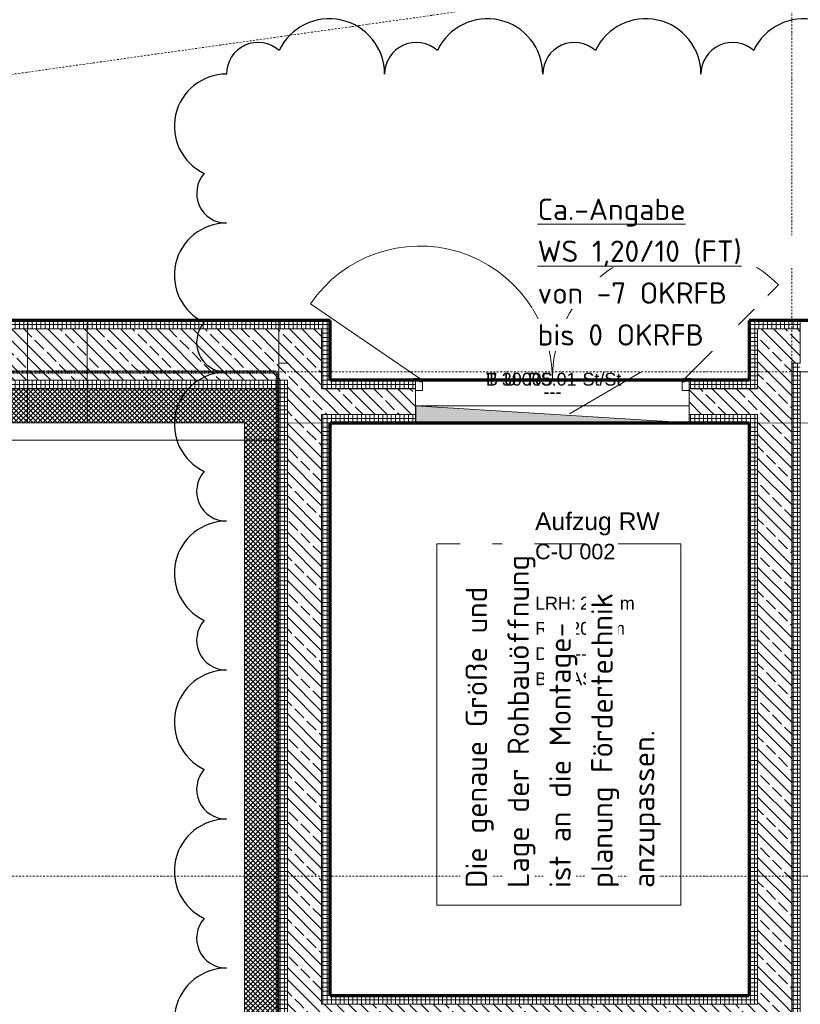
# Model space of a CAD drawing. Header units: millimetres. Extents: x 1523 to 73943, y -91729 to 10268.
# Tile 12 of 39: x 50451 to 55017, y -70476 to -64717. Entities that reach past the tile are written whole.
import ezdxf

# ---------------------------------------------------------------- set-up
doc = ezdxf.new("R2010")
doc.units = ezdxf.units.MM
for name, pattern in [('_Projekt 07 -  _  -  _  -  _  -', [7.5, 3.5, -2, 0, -2]), ('CAx_nichtHalbton', [20001.0584, 10000, -0.5292, 10000, -0.5292]), ('IMPORT-STRICHPUNKT _7_', [20, 10, -5, 0, -5])]:
    doc.linetypes.add(name, pattern=pattern)
for name, color, linetype, lineweight, true_color in [('10 A--Wand außen _tragend_', 7, 'Continuous', 13, 0x656565), ('10 VSI--Wärmeschutz _veritkal_', 7, 'Continuous', 13, 0x656565), ('90 A--Achsraster _1_50_', 7, 'IMPORT-STRICHPUNKT _7_', 13, 0x656565), ('AD', 1, 'Continuous', 13, 0xff0000), ('G-____-REVC-OTLN', 1, 'Continuous', 25, 0xff0000), ('Neubau_10 A--Wand außen _tragend_', 7, 'Continuous', 13, 0x656565), ('Neubau_10 A--Wand innen _tragend_', 7, 'Continuous', 13, 0x656565), ('Neubau_20 A--Bodenplatte', 7, 'Continuous', 13, 0x656565), ('Neubau_20 A--Gründungsbelag', 7, 'Continuous', 13, 0x656565), ('Neubau_80 A--Raum', 7, 'Continuous', 13, 0x656565), ('Xref_706_5_--_ÜP_-1_000_16_Übersichtsplan UG_IFC 2025_01_13_dwg', 7, 'Continuous', 13, 0x767676), ('XX', 7, 'Continuous', 18, 0x804040)]:
    doc.layers.add(name, color=color, linetype=linetype, lineweight=lineweight, true_color=true_color)
for name, color, linetype, lineweight in [('AD_Detail', 7, 'Continuous', 13), ('GB_HLS-OBJ', 7, 'Continuous', 18), ('Text', 7, 'Continuous', 9)]:
    doc.layers.add(name, color=color, linetype=linetype, lineweight=lineweight)
doc.styles.add('Arial', font='arial.ttf', dxfattribs={"height": 75})
doc.styles.add('Arial_B_1', font='txt', dxfattribs={"height": 103.174603})
doc.styles.add('Arial_B_2', font='txt', dxfattribs={"height": 90.277778})
doc.styles.add('ISOCPEUR', font='isocpeur.ttf', dxfattribs={"height": 125})
pattern_1 = [(176.336, (0, 0), (1.597632, 24.948899), []), (266.336, (0, 0), (-24.948899, 1.597632), [])]
pattern_2 = [(221.336, (0, 0), (-99.07104, 112.6274), []), (221.336, (33.02, -37.54), (-99.07104, 112.6274), []), (221.336, (66.05, -75.08), (-99.07104, 112.6274), [75, -25])]
pattern_3 = [(356.336, (0, 0), (1.597632, 24.948899), []), (86.336, (0, 0), (-24.948899, 1.597632), [])]
pattern_4 = [(86.336, (0, 0), (-24.948899, 1.597632), []), (176.336, (0, 0), (1.597632, 24.948899), [])]
pattern_5 = [(266.336, (0, 0), (-24.948899, 1.597632), []), (356.336, (0, 0), (1.597632, 24.948899), [])]
pattern_6 = [(41.336, (0, 0), (-13.2094714, 15.016986), []), (131.336, (0, 0), (15.016986, 13.2094714), [])]
pattern_7 = [(353.668, (0, 0), (2.757236, 24.847488), []), (83.668, (0, 0), (-24.847488, 2.757236), [])]
pattern_8 = [(218.668, (0, 0), (-93.721, 117.11692), []), (218.668, (31.24, -39.04), (-93.721, 117.11692), []), (218.668, (62.48, -78.08), (-93.721, 117.11692), [75, -25])]

# ---------------------------------------------------------------- blocks, each defined once
blk = doc.blocks.new('SuD_WS_RB Allgemein - SuD_WS_RB Allgemein-42520886-SuD_-1UG gesamt Plot  - Blatt 9')
at = {"layer": 'AD', "lineweight": 18}
blk.add_hatch(color=256, dxfattribs=at).paths.add_polyline_path([(-100, 798.8), (-100, -798.8), (0, 798.8)])
at = {"layer": 'AD', "color": 7}
for p, q in [((-100, -798.8), (0, 798.8)), ((-100, -798.8), (-100, 798.8)), ((-100, 798.8), (0, 798.8)), ((0, 798.8), (0, -798.8)), ((0, -798.8), (-100, -798.8))]:
    blk.add_line(p, q, dxfattribs=at)
at = {"layer": 'AD_Detail'}
for p, q in [((0, 798.8), (-100, 798.8)), ((-100, 798.8), (-100, -798.8)), ((-100, -798.8), (0, 798.8))]:
    blk.add_line(p, q, dxfattribs=at)
blk = doc.blocks.new('Xref_706_5_--_ÜP_-1_000_11_Übersichtsplan UG_IFC 2024_09_30_dwg_Wandabschluss 02 27_1_-41959606-SuD_-1UG gesamt Plot  - Blatt 9')
at = {"layer": 'Neubau_10 A--Wand außen _tragend_', "true_color": 0xcbcbcb}
h = blk.add_hatch(dxfattribs=at)
h.set_pattern_fill('FP_1', color=9, style=0, pattern_type=2)
h.set_pattern_definition(pattern_7)
h.paths.add_polyline_path([(66603.6, -2982.6), (66553.9, -2977.1), (66520.8, -3275.3), (66570.5, -3280.8)])
h = blk.add_hatch(dxfattribs=at)
h.set_pattern_fill('FP_2', color=9, style=0, pattern_type=2)
h.set_pattern_definition(pattern_8)
h.paths.add_polyline_path([(66802.4, -3004.7), (66603.6, -2982.6), (66576, -3231.1), (66774.8, -3253.2), (66796.9, -3054.4)])
at = {"layer": 'Neubau_10 A--Wand außen _tragend_', "color": 9, "true_color": 0xcbcbcb, "flags": 128}
for points in [[(66774.8, -3253.2), (66576, -3231.1), (66603.6, -2982.6), (66553.9, -2977.1), (66520.8, -3275.3), (66570.5, -3280.8)], [(66603.6, -2982.6), (66802.4, -3004.7), (66796.9, -3054.4)]]:
    blk.add_lwpolyline(points, dxfattribs=at)
blk = doc.blocks.new('Xref_706_5_--_ÜP_-1_000_11_Übersichtsplan UG_IFC 2024_09_30_dwg_Wandabschluss 02 27_2_-41959607-SuD_-1UG gesamt Plot  - Blatt 9')
at = {"layer": 'Neubau_10 A--Wand außen _tragend_', "true_color": 0xcbcbcb}
h = blk.add_hatch(dxfattribs=at)
h.set_pattern_fill('FP_1', color=9, style=0, pattern_type=2)
h.set_pattern_definition(pattern_7)
h.paths.add_polyline_path([(66300.3, -5715.9), (66250.6, -5710.3), (66296.2, -5753.1)])
h = blk.add_hatch(dxfattribs=at)
h.set_pattern_fill('FP_2', color=9, style=0, pattern_type=2)
h.set_pattern_definition(pattern_8)
h.paths.add_polyline_path([(66483.3, -5880.2), (66493.6, -5787.6), (66311.3, -5767.4), (66478.4, -5924.3)])
h.paths.add_polyline_path([(66466, -6036.1), (66471.5, -5986.4), (66272.7, -5964.3), (66267.2, -6014)])
at = {"layer": 'Neubau_10 A--Wand außen _tragend_', "color": 9, "true_color": 0xcbcbcb, "flags": 128}
for points in [[(66300.3, -5715.9), (66250.6, -5710.3), (66217.5, -6008.5), (66267.2, -6014), (66294.8, -5765.5), (66493.6, -5787.6)], [(66267.2, -6014), (66466, -6036.1), (66471.5, -5986.4)]]:
    blk.add_lwpolyline(points, dxfattribs=at)
blk = doc.blocks.new('Xref_706_5_--_ÜP_-1_000_11_Übersichtsplan UG_IFC 2024_09_30_dwg_Teleskopdoppeltür 27_3-41959660-SuD_-1UG gesamt Plot  - Blatt 9')
at = {"layer": 'Neubau_10 A--Wand innen _tragend_', "color": 9, "true_color": 0xcbcbcb}
blk.add_line((-800, -250), (800, -250), dxfattribs=at)
at = {"layer": 'Neubau_10 A--Wand innen _tragend_', "color": 9, "true_color": 0xcbcbcb, "flags": 128}
blk.add_lwpolyline([(-800, -200), (-800, -50), (-800, 0), (800, 0), (800, -50), (800, -200)], dxfattribs=at)
blk = doc.blocks.new('Xref_706_5_--_ÜP_-1_000_11_Übersichtsplan UG_IFC 2024_09_30_dwg_Tür Ol 2-Fl 27_4-41959661-SuD_-1UG gesamt Plot  - Blatt 9')
at = {"layer": 'Neubau_10 A--Wand innen _tragend_', "color": 9, "true_color": 0xcbcbcb}
for p, q in [((-775, 10), (-1323, 558)), ((775, 10), (1414.5, 447.8))]:
    blk.add_line(p, q, dxfattribs=at)
at = {"layer": 'Neubau_10 A--Wand innen _tragend_', "color": 9, "true_color": 0xcbcbcb, "flags": 128}
for points in [[(-800, -60), (-760, -60), (-760, -10), (-775, -10), (-775, 10), (-810, 10), (-810, 0), (-800, 0)], [(800, -60), (760, -60), (760, -10), (775, -10), (775, 10), (810, 10), (810, 0), (800, 0)]]:
    blk.add_lwpolyline(points, close=True, dxfattribs=at)
for points in [[(-800, -250), (-800, -200), (-800, -70), (-800, -50), (-800, -70)], [(800, -250), (800, -200), (800, -70), (800, -50), (800, -70)]]:
    blk.add_lwpolyline(points, dxfattribs=at)
at = {"layer": 'Neubau_10 A--Wand innen _tragend_', "color": 9, "true_color": 0xcbcbcb}
for centre, start, end in [((-775, 10), 360, 135), ((775, 10), 34.39696, 180)]:
    blk.add_arc(centre, 775, start, end, dxfattribs=at)
blk = doc.blocks.new('Xref_706_5_--_ÜP_-1_000_11_Übersichtsplan UG_IFC 2024_09_30_dwg_Standard-Rastermarker_11-41960564-SuD_-1UG gesamt Plot  - Blatt 9')
at = {"layer": '90 A--Achsraster _1_50_', "color": 9, "true_color": 0xcbcbcb}
blk.add_line((0, 0), (22000, 0), dxfattribs=at)
blk = doc.blocks.new('Xref_706_5_--_ÜP_-1_000_11_Übersichtsplan UG_IFC 2024_09_30_dwg_Standard-Rastermarker_16-41960569-SuD_-1UG gesamt Plot  - Blatt 9')
at = {"layer": '90 A--Achsraster _1_50_', "color": 9, "true_color": 0xcbcbcb}
blk.add_line((0, 0), (22724.9, 0), dxfattribs=at)
blk = doc.blocks.new('Xref_706_5_--_ÜP_-1_000_11_Übersichtsplan UG_IFC 2024_09_30_dwg_Standard-Rastermarker_17-41960570-SuD_-1UG gesamt Plot  - Blatt 9')
at = {"layer": '90 A--Achsraster _1_50_', "color": 9, "true_color": 0xcbcbcb}
blk.add_line((0, 0), (54018.1, 0), dxfattribs=at)
blk = doc.blocks.new('Xref_706_5_--_ÜP_-1_000_11_Übersichtsplan UG_IFC 2024_09_30_dwg_Standard-Rastermarker_3-41960572-SuD_-1UG gesamt Plot  - Blatt 9')
at = {"layer": '90 A--Achsraster _1_50_', "color": 9, "true_color": 0xcbcbcb}
blk.add_line((0, 0), (23500, 0), dxfattribs=at)
blk = doc.blocks.new('Xref_706_5_--_ÜP_-1_000_16_Übersichtsplan UG_IFC 2025_01_13_dwg-35469238-SuD_-1UG gesamt Plot  - Blatt 9')
at = {"layer": '10 A--Wand außen _tragend_', "true_color": 0xcbcbcb}
h = blk.add_hatch(dxfattribs=at)
h.set_pattern_fill('FP_16', color=9, style=0, pattern_type=2)
h.set_pattern_definition(pattern_5)
h.paths.add_polyline_path([(66478.5, -2872.8), (66492.1, -2660.7), (66444.6, -2620.1), (66425.4, -2919.5), (66475.3, -2922.7)])
h = blk.add_hatch(dxfattribs=at)
h.set_pattern_fill('FP_4', color=9, style=0, pattern_type=2)
h.set_pattern_definition(pattern_2)
h.paths.add_polyline_path([(66777.1, -2904.4), (66761.3, -2890.9), (66678.1, -2885.6), (66674.9, -2935.5), (66774.7, -2941.9)])
h = blk.add_hatch(dxfattribs=at)
h.set_pattern_fill('FP_16', color=9, style=0, pattern_type=2)
h.set_pattern_definition(pattern_5)
h.paths.add_polyline_path([(66824.6, -2945.1), (66777.1, -2904.4), (66774.7, -2941.9)])
h = blk.add_hatch(dxfattribs=at)
h.set_pattern_fill('FP_16', color=9, style=0, pattern_type=2)
h.set_pattern_definition(pattern_5)
h.paths.add_polyline_path([(66824.6, -2945.1), (66827.8, -2895.2), (66777.9, -2892), (66777.1, -2904.4)])
at = {"layer": '10 VSI--Wärmeschutz _veritkal_', "true_color": 0xcbcbcb}
h = blk.add_hatch(dxfattribs=at)
h.set_pattern_fill('FP_19', color=9, style=0, pattern_type=2)
h.set_pattern_definition(pattern_6)
h.paths.add_polyline_path([(67024.2, -2957.8), (66824.6, -2945.1), (66811.8, -3144.7), (67011.4, -3157.4), (67014.6, -3107.5)])
h = blk.add_hatch(dxfattribs=at)
h.set_pattern_fill('FP_19', color=9, style=0, pattern_type=2)
h.set_pattern_definition(pattern_6)
h.paths.add_polyline_path([(70654, -3390.7), (70666.8, -3191.1), (67024.2, -2957.8), (67011.4, -3157.4), (70604.1, -3387.5)])
h = blk.add_hatch(dxfattribs=at)
h.set_pattern_fill('FP_20', color=9, style=0, pattern_type=2)
h.set_pattern_definition([(131.336, (0, 0), (15.016986, 13.2094714), []), (221.336, (0, 0), (-13.2094714, 15.016986), [])])
h.paths.add_polyline_path([(66860.8, -5510.6), (67011.4, -3157.4), (66811.8, -3144.7), (66661.2, -5497.8), (66721, -5501.7)])
at = {"layer": 'Neubau_10 A--Wand außen _tragend_', "true_color": 0xcbcbcb}
h = blk.add_hatch(dxfattribs=at)
h.set_pattern_fill('FP_4', color=9, style=0, pattern_type=2)
h.set_pattern_definition(pattern_2)
h.paths.add_polyline_path([(67003.6, -150.8), (67016.4, 48.8), (66866.6, 58.4), (66853.8, -141.2), (66953.7, -147.6)])
h = blk.add_hatch(dxfattribs=at)
h.set_pattern_fill('FP_6', color=9, style=0, pattern_type=2)
h.set_pattern_definition(pattern_1)
h.paths.add_polyline_path([(66916.5, 55.2), (66919.7, 105.1), (66869.8, 108.3), (66866.6, 58.4)])
h = blk.add_hatch(dxfattribs=at)
h.set_pattern_fill('FP_6', color=9, style=0, pattern_type=2)
h.set_pattern_definition(pattern_1)
h.paths.add_polyline_path([(70808.6, -194), (70811.8, -144.1), (66919.7, 105.1), (66916.5, 55.2), (70721.5, -188.4)])
h = blk.add_hatch(dxfattribs=at)
h.set_pattern_fill('FP_4', color=9, style=0, pattern_type=2)
h.set_pattern_definition(pattern_2)
h.paths.add_polyline_path([(67153.3, -160.4), (67166.1, 39.2), (67016.4, 48.8), (67003.6, -150.8), (67103.3, -157.2)])
h = blk.add_hatch(dxfattribs=at)
h.set_pattern_fill('FP_4', color=9, style=0, pattern_type=2)
h.set_pattern_definition(pattern_2)
h.paths.add_polyline_path([(70596.2, -380.8), (70609, -181.2), (67166.1, 39.2), (67153.3, -160.4), (70546.3, -377.6)])
h = blk.add_hatch(dxfattribs=at)
h.set_pattern_fill('FP_6', color=9, style=0, pattern_type=2)
h.set_pattern_definition(pattern_1)
h.paths.add_polyline_path([(66953.7, -147.6), (66654.3, -128.4), (66651.1, -178.3), (66950.5, -197.5)])
h = blk.add_hatch(dxfattribs=at)
h.set_pattern_fill('FP_6', color=9, style=0, pattern_type=2)
h.set_pattern_definition(pattern_1)
h.paths.add_polyline_path([(67003.6, -150.8), (66953.7, -147.6), (66950.5, -197.5), (67000.4, -200.7)])
h = blk.add_hatch(dxfattribs=at)
h.set_pattern_fill('FP_6', color=9, style=0, pattern_type=2)
h.set_pattern_definition(pattern_1)
h.paths.add_polyline_path([(67203.2, -163.6), (67153.3, -160.4), (67150.1, -210.3), (67200, -213.5)])
h = blk.add_hatch(dxfattribs=at)
h.set_pattern_fill('FP_6', color=9, style=0, pattern_type=2)
h.set_pattern_definition(pattern_1)
h.paths.add_polyline_path([(70543.1, -427.5), (70546.3, -377.6), (67203.2, -163.6), (67200, -213.5), (68115, -272)])
h = blk.add_hatch(dxfattribs=at)
h.set_pattern_fill('FP_4', color=9, style=0, pattern_type=2)
h.set_pattern_definition(pattern_2)
h.paths.add_polyline_path([(70808.6, -194), (70609, -181.2), (70596.2, -380.8), (70716, -275.5)])
h = blk.add_hatch(dxfattribs=at)
h.set_pattern_fill('FP_4', color=9, style=0, pattern_type=2)
h.set_pattern_definition(pattern_2)
h.paths.add_polyline_path([(70735.7, -1332), (70795.8, -393.6), (70596.2, -380.8), (70433.3, -2925.6), (70632.9, -2938.4)])
h = blk.add_hatch(dxfattribs=at)
h.set_pattern_fill('FP_6', color=9, style=0, pattern_type=2)
h.set_pattern_definition(pattern_1)
h.paths.add_polyline_path([(70596.2, -380.8), (70546.3, -377.6), (70543.1, -427.5)])
h = blk.add_hatch(dxfattribs=at)
h.set_pattern_fill('FP_6', color=9, style=0, pattern_type=2)
h.set_pattern_definition(pattern_1)
h.paths.add_polyline_path([(70593, -430.7), (70596.2, -380.8), (70543.1, -427.5)])
h = blk.add_hatch(dxfattribs=at)
h.set_pattern_fill('FP_5', color=9, style=0, pattern_type=2)
h.set_pattern_definition(pattern_4)
h.paths.add_polyline_path([(70436.5, -2875.7), (70593, -430.7), (70543.1, -427.5), (70386.6, -2872.5)])
h = blk.add_hatch(dxfattribs=at)
h.set_pattern_fill('FP_7', color=9, style=0, pattern_type=2)
h.set_pattern_definition(pattern_3)
h.paths.add_polyline_path([(66790.7, -2692.4), (66793.9, -2642.5), (66494.5, -2623.3), (66492.1, -2660.7), (66507.9, -2674.3), (66790.7, -2692.4)])
h = blk.add_hatch(dxfattribs=at)
h.set_pattern_fill('FP_7', color=9, style=0, pattern_type=2)
h.set_pattern_definition(pattern_3)
h.paths.add_polyline_path([(66840.6, -2695.6), (66843.8, -2645.7), (66793.9, -2642.5), (66790.7, -2692.4)])
h = blk.add_hatch(dxfattribs=at)
h.set_pattern_fill('FP_4', color=9, style=0, pattern_type=2)
h.set_pattern_definition(pattern_2)
h.paths.add_polyline_path([(66761.3, -2890.9), (66507.9, -2674.3), (66491.3, -2673.2), (66478.5, -2872.8), (66678.1, -2885.6)])
h = blk.add_hatch(dxfattribs=at)
h.set_pattern_fill('FP_4', color=9, style=0, pattern_type=2)
h.set_pattern_definition(pattern_2)
h.paths.add_polyline_path([(66777.9, -2892), (66790.7, -2692.4), (66690.9, -2686), (66682.1, -2823.2), (66761.3, -2890.9)])
h = blk.add_hatch(dxfattribs=at)
h.set_pattern_fill('FP_4', color=9, style=0, pattern_type=2)
h.set_pattern_definition(pattern_2)
h.paths.add_polyline_path([(66834.7, -2788.5), (66840.6, -2695.6), (66790.7, -2692.4), (66777.9, -2892), (66827.9, -2895.2)])
h = blk.add_hatch(dxfattribs=at)
h.set_pattern_fill('FP_4', color=9, style=0, pattern_type=2)
h.set_pattern_definition(pattern_2)
h.paths.add_polyline_path([(66990.3, -2705.2), (66840.6, -2695.6), (66827.9, -2895.2), (66977.6, -2904.7), (66984.4, -2798.1)])
h = blk.add_hatch(dxfattribs=at)
h.set_pattern_fill('FP_4', color=9, style=0, pattern_type=2)
h.set_pattern_definition(pattern_2)
h.paths.add_polyline_path([(70420.5, -3125.2), (70433.3, -2925.6), (66990.3, -2705.2), (66977.6, -2904.7), (67942.4, -2966.5)])
h = blk.add_hatch(dxfattribs=at)
h.set_pattern_fill('FP_7', color=9, style=0, pattern_type=2)
h.set_pattern_definition(pattern_3)
h.paths.add_polyline_path([(67043.4, -2658.5), (66993.5, -2655.3), (66990.3, -2705.2), (67040.2, -2708.4)])
h = blk.add_hatch(dxfattribs=at)
h.set_pattern_fill('FP_7', color=9, style=0, pattern_type=2)
h.set_pattern_definition(pattern_3)
h.paths.add_polyline_path([(70386.6, -2872.5), (67043.4, -2658.5), (67040.2, -2708.4), (70383.4, -2922.4)])
h = blk.add_hatch(dxfattribs=at)
h.set_pattern_fill('FP_7', color=9, style=0, pattern_type=2)
h.set_pattern_definition(pattern_3)
h.paths.add_polyline_path([(70433.3, -2925.6), (70386.6, -2872.5), (70383.4, -2922.4)])
h = blk.add_hatch(dxfattribs=at)
h.set_pattern_fill('FP_7', color=9, style=0, pattern_type=2)
h.set_pattern_definition(pattern_3)
h.paths.add_polyline_path([(70436.5, -2875.7), (70386.6, -2872.5), (70433.3, -2925.6)])
h = blk.add_hatch(dxfattribs=at)
h.set_pattern_fill('FP_5', color=9, style=0, pattern_type=2)
h.set_pattern_definition(pattern_4)
h.paths.add_polyline_path([(66383.2, -4361), (66475.3, -2922.7), (66425.4, -2919.5), (66262, -5472.3), (66311.9, -5475.5), (66381.4, -4390.1)])
h = blk.add_hatch(dxfattribs=at)
h.set_pattern_fill('FP_4', color=9, style=0, pattern_type=2)
h.set_pattern_definition(pattern_2)
h.paths.add_polyline_path([(66680.8, -4409.2), (66774.7, -2941.9), (66475.3, -2922.7), (66311.9, -5475.5), (66611.3, -5494.6), (66675.9, -4484.6)])
h = blk.add_hatch(dxfattribs=at)
h.set_pattern_fill('FP_7', color=9, style=0, pattern_type=2)
h.set_pattern_definition(pattern_3)
h.paths.add_polyline_path([(70616.9, -3187.9), (70620.1, -3138), (66827.8, -2895.2), (66824.7, -2945.1), (70529.8, -3182.3)])
h = blk.add_hatch(dxfattribs=at)
h.set_pattern_fill('FP_4', color=9, style=0, pattern_type=2)
h.set_pattern_definition(pattern_2)
h.paths.add_polyline_path([(70620.1, -3138), (70433.3, -2925.6), (70420.5, -3125.2), (70533, -3132.4)])
h = blk.add_hatch(dxfattribs=at)
h.set_pattern_fill('FP_4', color=9, style=0, pattern_type=2)
h.set_pattern_definition(pattern_2)
h.paths.add_polyline_path([(70626.9, -3031.3), (70632.9, -2938.4), (70433.3, -2925.6), (70620.1, -3138)])
h = blk.add_hatch(dxfattribs=at)
h.set_pattern_fill('FP_5', color=9, style=0, pattern_type=2)
h.set_pattern_definition(pattern_4)
h.paths.add_polyline_path([(66730.7, -4412.4), (66824.6, -2945.1), (66774.7, -2941.9), (66611.3, -5494.6), (66661.2, -5497.8), (66725.8, -4487.8)])
at = {"layer": 'Neubau_10 A--Wand innen _tragend_', "true_color": 0xcbcbcb}
h = blk.add_hatch(dxfattribs=at)
h.set_pattern_fill('FP_4', color=9, style=0, pattern_type=2)
h.set_pattern_definition(pattern_2)
h.paths.add_polyline_path([(67150.1, -210.3), (67153.3, -160.4), (67003.6, -150.8), (67000.4, -200.7), (67100.1, -207.1)])
h = blk.add_hatch(dxfattribs=at)
h.set_pattern_fill('FP_16', color=9, style=0, pattern_type=2)
h.set_pattern_definition(pattern_5)
h.paths.add_polyline_path([(67000.4, -200.7), (66950.5, -197.5), (66928.1, -546.8), (66978, -550)])
h = blk.add_hatch(dxfattribs=at)
h.set_pattern_fill('FP_4', color=9, style=0, pattern_type=2)
h.set_pattern_definition(pattern_2)
h.paths.add_polyline_path([(67150.1, -210.3), (67000.4, -200.7), (66978, -550), (67127.7, -559.6)])
h = blk.add_hatch(dxfattribs=at)
h.set_pattern_fill('FP_16', color=9, style=0, pattern_type=2)
h.set_pattern_definition(pattern_5)
h.paths.add_polyline_path([(67200, -213.5), (67150.1, -210.3), (67127.7, -559.6), (67177.6, -562.7)])
h = blk.add_hatch(dxfattribs=at)
h.set_pattern_fill('FP_16', color=9, style=0, pattern_type=2)
h.set_pattern_definition(pattern_5)
h.paths.add_polyline_path([(66844.4, -2636.9), (66875.8, -2146.7), (66825.9, -2143.5), (66793.9, -2642.5), (66843.8, -2645.7)])
h = blk.add_hatch(dxfattribs=at)
h.set_pattern_fill('FP_4', color=9, style=0, pattern_type=2)
h.set_pattern_definition(pattern_2)
h.paths.add_polyline_path([(66993.5, -2655.3), (67025.5, -2156.3), (66875.8, -2146.7), (66843.8, -2645.7)])
h = blk.add_hatch(dxfattribs=at)
h.set_pattern_fill('FP_16', color=9, style=0, pattern_type=2)
h.set_pattern_definition(pattern_5)
h.paths.add_polyline_path([(67075.4, -2159.5), (67025.5, -2156.3), (66993.5, -2655.3), (67043.4, -2658.5)])
h = blk.add_hatch(dxfattribs=at)
h.set_pattern_fill('FP_4', color=9, style=0, pattern_type=2)
h.set_pattern_definition(pattern_2)
h.paths.add_polyline_path([(66993.5, -2655.3), (66843.8, -2645.7), (66840.6, -2695.6), (66990.3, -2705.2)])
at = {"layer": '10 A--Wand außen _tragend_', "color": 9, "true_color": 0xcbcbcb}
for p, q in [((66444.6, -2620.1), (66425.4, -2919.5)), ((66777.9, -2892), (66774.7, -2941.9))]:
    blk.add_line(p, q, dxfattribs=at)
at = {"layer": '10 A--Wand außen _tragend_', "color": 9, "true_color": 0xcbcbcb, "flags": 128}
blk.add_lwpolyline([(66492.1, -2660.7), (66475.3, -2922.7), (66774.7, -2941.9), (66824.6, -2945.1), (66827.8, -2895.2)], dxfattribs=at)
at = {"layer": '10 VSI--Wärmeschutz _veritkal_', "color": 9, "true_color": 0xcbcbcb, "flags": 128}
for points in [[(66824.6, -2945.1), (67024.2, -2957.8), (70666.8, -3191.1), (70861.7, -147.3), (67119.3, 92.3), (66919.7, 105.1), (67358.9, 6964.3), (65766.2, 6840.7), (65750.7, 7040.1), (67371.8, 7165.9), (67573.2, 7181.5), (67243.8, 2036.4), (67224.6, 1737), (67132.1, 291.9), (71074.1, 39.5), (71061.3, -160.1), (70866.4, -3203.9), (70853.6, -3403.4), (67011.4, -3157.4)], [(67011.4, -3157.4), (66952.6, -4075.9), (66930.3, -4425.2), (66860.8, -5510.6), (66661.2, -5497.8), (66824.6, -2945.1), (66811.8, -3144.7)]]:
    blk.add_lwpolyline(points, dxfattribs=at)
at = {"layer": 'Neubau_10 A--Wand außen _tragend_', "color": 9, "true_color": 0xcbcbcb}
for p, q in [((66651.1, -178.3), (66950.5, -197.5)), ((66793.9, -2642.5), (66494.5, -2623.3)), ((66507.9, -2674.3), (66491.3, -2673.2)), ((66307.1, -5549.8), (66475.3, -2922.7)), ((66425.4, -2919.5), (66353.8, -4037.6)), ((66606.7, -5566.2), (66774.7, -2941.9))]:
    blk.add_line(p, q, dxfattribs=at)
at = {"layer": 'Neubau_10 A--Wand außen _tragend_', "color": 9, "true_color": 0xcbcbcb, "flags": 128}
for points in [[(66777.9, -2892), (66827.8, -2895.2), (66827.9, -2895.2), (70620.1, -3138), (70808.6, -194), (67016.4, 48.8), (66866.6, 58.4)], [(67000.4, -200.7), (67003.6, -150.8), (66953.7, -147.6), (66853.8, -141.2)], [(67150.1, -210.3), (67153.3, -160.4), (70596.2, -380.8), (70433.3, -2925.6), (66990.3, -2705.2), (66993.5, -2655.3)], [(67200, -213.5), (70543.1, -427.5), (70386.6, -2872.5), (67043.4, -2658.5)], [(66690.9, -2686), (66840.6, -2695.6), (66843.8, -2645.7)], [(66648.3, -5699.4), (66824.6, -2945.1), (70666.8, -3191.1)], [(66952.6, -4075.9), (66753, -4063.1), (66703.1, -4060), (66403.7, -4040.8), (66353.8, -4037.6), (66331.5, -4386.9), (66274.5, -5276.4)], [(66331.5, -4386.9), (66381.4, -4390.1), (66680.8, -4409.2), (66730.7, -4412.4), (66930.3, -4425.2)]]:
    blk.add_lwpolyline(points, dxfattribs=at)
at = {"layer": 'Neubau_10 A--Wand innen _tragend_', "color": 9, "true_color": 0xcbcbcb}
for p, q in [((66950.5, -197.5), (66928.1, -546.8)), ((67000.4, -200.7), (66978, -550)), ((67150.1, -210.3), (67127.7, -559.6)), ((67177.6, -562.7), (67200, -213.5)), ((66825.9, -2143.5), (66793.9, -2642.5)), ((66875.8, -2146.7), (66843.8, -2645.7)), ((67025.5, -2156.3), (66993.5, -2655.3)), ((67043.4, -2658.5), (67075.4, -2159.5))]:
    blk.add_line(p, q, dxfattribs=at)
at = {"layer": 'Neubau_20 A--Bodenplatte', "color": 9, "true_color": 0xcbcbcb, "flags": 128}
blk.add_lwpolyline([(51928.5, 6068.1), (52941.4, 6146.6), (52964.6, 5847.5), (55995.5, 6082.7), (55972.3, 6381.8), (58584.5, 6584.4), (58607.7, 6285.3), (66145, 6870.1), (66121.8, 7169.2), (67680.4, 7290.1), (67024.3, -2957.8), (67124, -2964.2), (66963.2, -5474.9), (66894.2, -6552.8), (66839.2, -7411.6), (65739.6, -24585.2), (65684.6, -25444), (64957.9, -36793.8)], dxfattribs=at)
at = {"layer": 'Neubau_20 A--Gründungsbelag', "color": 9, "true_color": 0xcbcbcb, "flags": 128}
blk.add_lwpolyline([(65346.5, -19770), (66248.4, -5684.6), (58683.3, -6258.2), (58652.7, -5854.4), (66274.5, -5276.4), (66444.6, -2620.1), (66793.9, -2642.5), (66825.9, -2143.5), (67075.4, -2159.5), (67177.6, -562.7), (66928.1, -546.8), (66950.5, -197.5), (66601.2, -175.1), (67037.4, 6638.5), (59031.2, 6017.3), (59394.8, 1222), (58093.5, 1123.3), (58062.9, 1527.2), (58960.3, 1595.2), (58627.4, 5986), (56349.2, 5809.2)], dxfattribs=at)
at = {"extrusion": (0, 0, -1)}
for name, p, zscale, rotation in [('Xref_706_5_--_ÜP_-1_000_11_Übersichtsplan UG_IFC 2024_09_30_dwg_Standard-Rastermarker_16-41960569-SuD_-1UG gesamt Plot  - Blatt 9', (-68010.4, 17139.4), -1, 273.6637164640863), ('Xref_706_5_--_ÜP_-1_000_11_Übersichtsplan UG_IFC 2024_09_30_dwg_Standard-Rastermarker_17-41960570-SuD_-1UG gesamt Plot  - Blatt 9', (-70954.4, 16950.9), -1, 273.6637164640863), ('Xref_706_5_--_ÜP_-1_000_11_Übersichtsplan UG_IFC 2024_09_30_dwg_Standard-Rastermarker_11-41960564-SuD_-1UG gesamt Plot  - Blatt 9', (-63524.2, 13620.5), -0.9999999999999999, 265.6637164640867), ('Xref_706_5_--_ÜP_-1_000_11_Übersichtsplan UG_IFC 2024_09_30_dwg_Standard-Rastermarker_3-41960572-SuD_-1UG gesamt Plot  - Blatt 9', (-87444.5, -1259.3), -0.9999999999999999, 3.663716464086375), ('Xref_706_5_--_ÜP_-1_000_11_Übersichtsplan UG_IFC 2024_09_30_dwg_Tür Ol 2-Fl 27_4-41959661-SuD_-1UG gesamt Plot  - Blatt 9', (-66877, -1345.1), -1, 273.6637164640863), ('Xref_706_5_--_ÜP_-1_000_11_Übersichtsplan UG_IFC 2024_09_30_dwg_Teleskopdoppeltür 27_3-41959660-SuD_-1UG gesamt Plot  - Blatt 9', (-67126.5, -1361.1), -1, 93.66371646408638)]:
    blk.add_blockref(name, p, dxfattribs=dict(at, zscale=zscale, rotation=rotation))
at = {"rotation": 2.668141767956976}
for name in ['Xref_706_5_--_ÜP_-1_000_11_Übersichtsplan UG_IFC 2024_09_30_dwg_Wandabschluss 02 27_1_-41959606-SuD_-1UG gesamt Plot  - Blatt 9', 'Xref_706_5_--_ÜP_-1_000_11_Übersichtsplan UG_IFC 2024_09_30_dwg_Wandabschluss 02 27_2_-41959607-SuD_-1UG gesamt Plot  - Blatt 9']:
    blk.add_blockref(name, (0, 0), dxfattribs=at)
at = {"layer": 'Neubau_10 A--Wand innen _tragend_', "char_height": 75, "attachment_point": 1, "rotation": 86.33628, "line_spacing_factor": 0.941778, "style": 'Arial'}
for s, insert, width in [('B-U 005.01-St/St', (66808.7, -1730.3), 946.675), ('---', (66903.3, -1398.3), 123.958), ('T 30-RS', (66808.7, -1730.3), 465.533)]:
    blk.add_mtext(s, dxfattribs=dict(at, insert=insert, width=width))
at = {"layer": 'Neubau_80 A--Raum', "attachment_point": 1, "rotation": 86.33628, "line_spacing_factor": 0.941778}
for s, insert, char_height, width, style in [('Aufzug RW', (67642.2, -1495.7), 103.17, 892.486, 'Arial_B_1'), ('20,0 m', (68151.2, -1264.8), 75, 382.894, 'Arial'), ('20,0 m', (68294.6, -1331.3), 75, 382.894, 'Arial'), ('C-U 002', (67825.5, -1507.4), 90.28, 546.326, 'Arial_B_2'), ('AStb', (68588.6, -1350.1), 75, 271.79, 'Arial'), ('---', (68441.3, -1346.4), 75, 123.958, 'Arial'), ('LRH:', (68134.4, -1527.2), 75, 284.645, 'Arial'), ('RH:', (68281.5, -1536.6), 75, 214.861, 'Arial'), ('DE:', (68428.5, -1546), 75, 208.434, 'Arial'), ('BO:', (68575.5, -1555.4), 75, 215.779, 'Arial')]:
    blk.add_mtext(s, dxfattribs=dict(at, insert=insert, char_height=char_height, width=width, style=style))
blk = doc.blocks.new('Family - ___-42520946-SuD_-1UG gesamt Plot  - Blatt 9')
at = {"layer": 'G-____-REVC-OTLN'}
for centre, radius, start, end in [((65124.3, -2798.2), 323.8, 83.66814, 238.45938), ((65078.4, -3211.9), 185, 131.85783, 263.66814), ((65022.3, -3717.6), 323.8, 83.66814, 238.45938), ((64976.4, -4131.3), 185, 131.85783, 263.66814), ((64920.3, -4636.9), 323.7, 83.66814, 238.45938), ((64874.4, -5050.6), 185, 131.85783, 263.66814), ((64818.3, -5556.3), 323.8, 83.66814, 238.45938), ((64772.4, -5970), 185, 131.85783, 263.66814), ((65055.1, -6187.5), 305, 173.66814, 328.45938), ((65444.8, -6230.7), 174.3, 221.85783, 353.66814), ((65921.2, -6283.6), 305, 173.66814, 328.45938), ((66311, -6326.9), 174.3, 221.85783, 353.66814), ((66787.3, -6379.7), 305, 173.66814, 328.45938), ((67177.1, -6423), 174.3, 221.85783, 353.66814), ((67653.4, -6475.8), 305, 173.66814, 328.45938), ((68043.2, -6519.1), 174.3, 221.85783, 353.66814), ((68519.5, -6571.9), 305, 173.66814, 328.45938), ((68909.3, -6615.2), 174.3, 221.85783, 353.66814), ((69385.7, -6668), 305, 173.66814, 328.45938), ((69775.4, -6711.3), 174.3, 221.85783, 353.66814), ((70251.8, -6764.1), 305, 173.66814, 328.45938)]:
    blk.add_arc(centre, radius, start, end, dxfattribs=at)

msp = doc.modelspace()

# ---------------------------------------------------------------- linework, layer by layer
at = {"layer": 'Text', "color": 1, "true_color": 0xff0000}
msp.add_line((53666.483, -67023.651), (54083.719, -66778.533), dxfattribs=at)
at = {"layer": 'Text', "color": 1, "true_color": 0xff0000, "flags": 128}
msp.add_lwpolyline([(52891.149, -69897.317), (52891.149, -67782.617), (54318.349, -67782.617), (54318.349, -69897.317)], close=True, dxfattribs=at)
at = {"layer": 'XX', "color": 7, "linetype": 'CAx_nichtHalbton', "lineweight": 70, "true_color": 0xffffff}
for p, q in [((52266.597, -66476.236), (49606.597, -66476.236)), ((52266.597, -66826.282), (52266.597, -66476.236)), ((61529.968, -66476.236), (54716.597, -66476.236)), ((54716.597, -66476.236), (54716.597, -66826.282)), ((54716.597, -66826.282), (52266.597, -66826.282)), ((52266.597, -67076.282), (54716.597, -67076.282)), ((52266.597, -70426.281), (52266.597, -67076.282)), ((54716.597, -67076.282), (54716.597, -70426.281)), ((54716.597, -70426.281), (52266.597, -70426.281))]:
    msp.add_line(p, q, dxfattribs=at)
at = {"layer": 'XX', "color": 4, "linetype": '_Projekt 07 -  _  -  _  -  _  -', "lineweight": 70, "true_color": 0x00ffff}
for p, q in [((18067.697, -66776.236), (51956.559, -66776.236)), ((51956.559, -66776.236), (51956.559, -70726.281))]:
    msp.add_line(p, q, dxfattribs=at)

# ---------------------------------------------------------------- block references
at = {"layer": 'GB_HLS-OBJ', "rotation": 89.99999999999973}
msp.add_blockref('SuD_WS_RB Allgemein - SuD_WS_RB Allgemein-42520886-SuD_-1UG gesamt Plot  - Blatt 9', (53567.751, -66976.282), dxfattribs=at)
at = {"layer": 'Xref_706_5_--_ÜP_-1_000_16_Übersichtsplan UG_IFC 2025_01_13_dwg', "color": 9, "true_color": 0xcbcbcb, "rotation": 273.6637164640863}
msp.add_blockref('Xref_706_5_--_ÜP_-1_000_16_Übersichtsplan UG_IFC 2025_01_13_dwg-35469238-SuD_-1UG gesamt Plot  - Blatt 9', (50635.521, 0), dxfattribs=at)

# ---------------------------------------------------------------- next in the draw order: texts
at = {"layer": 'Text', "color": 1, "true_color": 0xff0000, "char_height": 125, "attachment_point": 1, "style": 'ISOCPEUR', "bg_fill": 3, "box_fill_scale": 1.25, "bg_fill_color": 256, "bg_fill_true_color": 13158600, "bg_fill_transparency": 0}
for s, insert, width in [('\\LCa.-Angabe', (53480.219, -65764.256), 1046.20219), ('\\LWS 1,20/10 (FT)', (53480.219, -66008.996), 1459.07125), ('von -7 OKRFB', (53480.219, -66253.735), 1314.7675), ('bis 0 OKRFB', (53480.219, -66498.475), 1142.40469)]:
    msp.add_mtext(s, dxfattribs=dict(at, insert=insert, width=width))
at = {"layer": 'Text', "color": 1, "true_color": 0xff0000, "char_height": 125, "attachment_point": 1, "rotation": 90, "style": 'ISOCPEUR', "bg_fill": 3, "box_fill_scale": 1.25, "bg_fill_color": 256, "bg_fill_true_color": 13158600, "bg_fill_transparency": 0}
for s, insert, width in [('Lage der Rohbauöffnung', (53304.311, -69795.717), 2312.86844), ('planung Fördertechnik', (53793.79, -69795.717), 2080.37906), ('Die genaue Größe und', (53059.571, -69795.717), 2072.36219), ('ist an die Montage-', (53549.051, -69795.717), 1875.94875), ('anzupassen.', (54038.53, -69795.717), 1126.37094)]:
    msp.add_mtext(s, dxfattribs=dict(at, insert=insert, width=width))

# ---------------------------------------------------------------- next in the draw order: block references
at = {"layer": 'G-____-REVC-OTLN', "rotation": 276.3318582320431}
msp.add_blockref('Family - ___-42520946-SuD_-1UG gesamt Plot  - Blatt 9', (50635.521, 0), dxfattribs=at)

doc.saveas('drawing.dxf')
